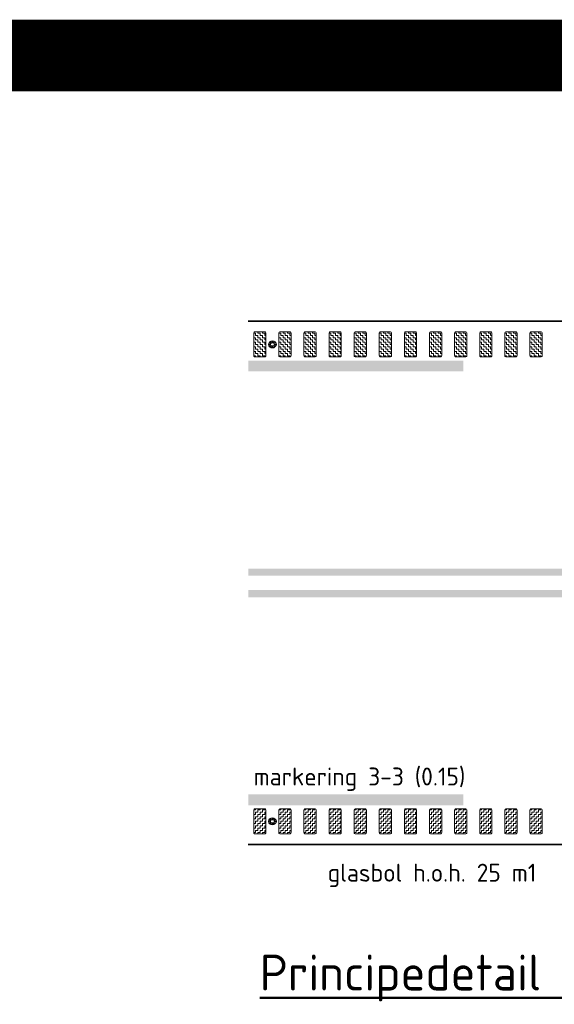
# Model space of a CAD drawing. Header units: metres. Extents: x -699 to 2316, y -1199 to 781.
# Tile 165 of 256: x -3.99 to 3.47, y -89.9 to -76.17. Entities that reach past the tile are written whole.
import ezdxf
from ezdxf.enums import TextEntityAlignment as Align

# ---------------------------------------------------------------- set-up
doc = ezdxf.new("R2010")
doc.units = ezdxf.units.M
doc.linetypes.add('VW-3-3_STREEP', pattern=[6, 3, -3])
doc.linetypes.add('VW-9-3_STREEP', pattern=[12, 9, -3])
for name, color, linetype, lineweight in [('N-WA-IE-MEUBILAIR_WEGMEUBILAIR-S', 7, 'Continuous', 25), ('N-WA-VW-MARKERING_DYNAMISCH-G', 7, 'Continuous', 35), ('N-WE-VH-KANTVERHARDING-G', 210, 'Continuous', 35), ('N-WE-VW-MARKERING_LANGS_STREEP_33-G', 7, 'VW-3-3_STREEP', 13), ('N-WE-VW-MARKERING_LANGS_STREEP_93-G', 7, 'VW-9-3_STREEP', 13), ('X-XX-AL-AANPIJLING-M-100', 7, 'Continuous', 18), ('X-XX-AL-T25', 7, 'Continuous', 25), ('X-XX-AL-T50', 130, 'Continuous', 50)]:
    doc.layers.add(name, color=color, linetype=linetype, lineweight=lineweight)
doc.layers.add('X-XX-AL-TEKENBLAD_VIEWPORT-G', color=7, linetype='Continuous', lineweight=18, plot=False)
doc.styles.add('NLCS-ISO', font='NLCS-ISO.ttf')
doc.styles.add('NLCS-ISO Standaard', font='NLCS-ISO.ttf')

# ---------------------------------------------------------------- blocks, each defined once
blk = doc.blocks.new('SIE-WEG_GLASBOLREFLECTOR-SO')
for p, q in [((-0.38, 0), (-0.2, 0)), ((-0.14, 0.14), (-0.26, 0.26)), ((0, 0.2), (0, 0.37)), ((0.14, 0.14), (0.27, 0.26)), ((0.2, 0), (0.37, 0)), ((-0.26, -0.27), (-0.14, -0.14)), ((0, -0.38), (0, -0.2)), ((0.27, -0.27), (0.14, -0.14))]:
    blk.add_line(p, q)
for radius in [0.375, 0.2]:
    blk.add_circle((0, 0), radius)
blk = doc.blocks.new('glasbol')
at = {"layer": 'N-WA-IE-MEUBILAIR_WEGMEUBILAIR-S'}
blk.add_blockref('SIE-WEG_GLASBOLREFLECTOR-SO', (0, 0), dxfattribs=at)

msp = doc.modelspace()

# ---------------------------------------------------------------- hatches: boundary and pattern name
at = {"layer": 'N-WA-VW-MARKERING_DYNAMISCH-G', "lineweight": 9}
h = msp.add_hatch(dxfattribs=at)
h.set_pattern_fill('ZIGZAG', color=8, scale=0.01, angle=50.39495, style=0)
h.set_pattern_definition([(359.999999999, (277506.176857, 444069.223778), (0.0317499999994, -0.0317500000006), [0.03175, -0.03175]), (270, (277506.208607, 444069.223778), (-0.0317500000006, -0.0317499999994), [0.03175, -0.03175])])
edge = h.paths.add_edge_path()
edge.add_line((-0.7034, -80.8743), (-0.5734, -80.8743))
edge.add_arc((-0.5734, -80.8543), 0.02, 270, 360)
edge.add_line((-0.5534, -80.8543), (-0.5534, -80.5443))
edge.add_arc((-0.5734, -80.5443), 0.02, 0, 90)
edge.add_line((-0.5734, -80.5243), (-0.7034, -80.5243))
edge.add_arc((-0.7034, -80.5443), 0.02, 90, 180)
edge.add_line((-0.7234, -80.5443), (-0.7234, -80.8543))
edge.add_arc((-0.7034, -80.8543), 0.02, 180, 270)
h = msp.add_hatch(dxfattribs=at)
h.set_pattern_fill('ZIGZAG', color=8, scale=0.01, angle=50.39495, style=0)
h.set_pattern_definition([(359.999999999, (277506.526857, 444069.223778), (0.0317499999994, -0.0317500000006), [0.03175, -0.03175]), (270, (277506.558607, 444069.223778), (-0.0317500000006, -0.0317499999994), [0.03175, -0.03175])])
edge = h.paths.add_edge_path()
edge.add_line((-0.3534, -80.8743), (-0.2234, -80.8743))
edge.add_arc((-0.2234, -80.8543), 0.02, 270, 360)
edge.add_line((-0.2034, -80.8543), (-0.2034, -80.5443))
edge.add_arc((-0.2234, -80.5443), 0.02, 0, 90)
edge.add_line((-0.2234, -80.5243), (-0.3534, -80.5243))
edge.add_arc((-0.3534, -80.5443), 0.02, 90, 180)
edge.add_line((-0.3734, -80.5443), (-0.3734, -80.8543))
edge.add_arc((-0.3534, -80.8543), 0.02, 180, 270)
h = msp.add_hatch(dxfattribs=at)
h.set_pattern_fill('ZIGZAG', color=8, scale=0.01, angle=50.39495, style=0)
h.set_pattern_definition([(359.999999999, (277506.876857, 444069.223778), (0.0317499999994, -0.0317500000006), [0.03175, -0.03175]), (270, (277506.908607, 444069.223778), (-0.0317500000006, -0.0317499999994), [0.03175, -0.03175])])
edge = h.paths.add_edge_path()
edge.add_line((-0.0034, -80.8743), (0.1266, -80.8743))
edge.add_arc((0.1266, -80.8543), 0.02, 270, 360)
edge.add_line((0.1466, -80.8543), (0.1466, -80.5443))
edge.add_arc((0.1266, -80.5443), 0.02, 0, 90)
edge.add_line((0.1266, -80.5243), (-0.0034, -80.5243))
edge.add_arc((-0.0034, -80.5443), 0.02, 90, 180)
edge.add_line((-0.0234, -80.5443), (-0.0234, -80.8543))
edge.add_arc((-0.0034, -80.8543), 0.02, 180, 270)
h = msp.add_hatch(dxfattribs=at)
h.set_pattern_fill('ZIGZAG', color=8, scale=0.01, angle=50.39495, style=0)
h.set_pattern_definition([(359.999999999, (277507.226857, 444069.223778), (0.0317499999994, -0.0317500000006), [0.03175, -0.03175]), (270, (277507.258607, 444069.223778), (-0.0317500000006, -0.0317499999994), [0.03175, -0.03175])])
edge = h.paths.add_edge_path()
edge.add_line((0.3466, -80.8743), (0.4766, -80.8743))
edge.add_arc((0.4766, -80.8543), 0.02, 270, 360)
edge.add_line((0.4966, -80.8543), (0.4966, -80.5443))
edge.add_arc((0.4766, -80.5443), 0.02, 0, 90)
edge.add_line((0.4766, -80.5243), (0.3466, -80.5243))
edge.add_arc((0.3466, -80.5443), 0.02, 90, 180)
edge.add_line((0.3266, -80.5443), (0.3266, -80.8543))
edge.add_arc((0.3466, -80.8543), 0.02, 180, 270)
h = msp.add_hatch(dxfattribs=at)
h.set_pattern_fill('ZIGZAG', color=8, scale=0.01, angle=50.39495, style=0)
h.set_pattern_definition([(359.999999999, (277507.576857, 444069.223778), (0.0317499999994, -0.0317500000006), [0.03175, -0.03175]), (270, (277507.608607, 444069.223778), (-0.0317500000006, -0.0317499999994), [0.03175, -0.03175])])
edge = h.paths.add_edge_path()
edge.add_line((0.6966, -80.8743), (0.8266, -80.8743))
edge.add_arc((0.8266, -80.8543), 0.02, 270, 360)
edge.add_line((0.8466, -80.8543), (0.8466, -80.5443))
edge.add_arc((0.8266, -80.5443), 0.02, 0, 90)
edge.add_line((0.8266, -80.5243), (0.6966, -80.5243))
edge.add_arc((0.6966, -80.5443), 0.02, 90, 180)
edge.add_line((0.6766, -80.5443), (0.6766, -80.8543))
edge.add_arc((0.6966, -80.8543), 0.02, 180, 270)
h = msp.add_hatch(dxfattribs=at)
h.set_pattern_fill('ZIGZAG', color=8, scale=0.01, angle=50.39495, style=0)
h.set_pattern_definition([(359.999999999, (277507.926857, 444069.223778), (0.0317499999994, -0.0317500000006), [0.03175, -0.03175]), (270, (277507.958607, 444069.223778), (-0.0317500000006, -0.0317499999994), [0.03175, -0.03175])])
edge = h.paths.add_edge_path()
edge.add_line((1.0466, -80.8743), (1.1766, -80.8743))
edge.add_arc((1.1766, -80.8543), 0.02, 270, 360)
edge.add_line((1.1966, -80.8543), (1.1966, -80.5443))
edge.add_arc((1.1766, -80.5443), 0.02, 0, 90)
edge.add_line((1.1766, -80.5243), (1.0466, -80.5243))
edge.add_arc((1.0466, -80.5443), 0.02, 90, 180)
edge.add_line((1.0266, -80.5443), (1.0266, -80.8543))
edge.add_arc((1.0466, -80.8543), 0.02, 180, 270)
h = msp.add_hatch(dxfattribs=at)
h.set_pattern_fill('ZIGZAG', color=8, scale=0.01, angle=50.39495, style=0)
h.set_pattern_definition([(359.999999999, (277508.276857, 444069.223778), (0.0317499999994, -0.0317500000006), [0.03175, -0.03175]), (270, (277508.308607, 444069.223778), (-0.0317500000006, -0.0317499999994), [0.03175, -0.03175])])
edge = h.paths.add_edge_path()
edge.add_line((1.3966, -80.8743), (1.5266, -80.8743))
edge.add_arc((1.5266, -80.8543), 0.02, 270, 360)
edge.add_line((1.5466, -80.8543), (1.5466, -80.5443))
edge.add_arc((1.5266, -80.5443), 0.02, 0, 90)
edge.add_line((1.5266, -80.5243), (1.3966, -80.5243))
edge.add_arc((1.3966, -80.5443), 0.02, 90, 180)
edge.add_line((1.3766, -80.5443), (1.3766, -80.8543))
edge.add_arc((1.3966, -80.8543), 0.02, 180, 270)
h = msp.add_hatch(dxfattribs=at)
h.set_pattern_fill('ZIGZAG', color=8, scale=0.01, angle=50.39495, style=0)
h.set_pattern_definition([(359.999999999, (277508.626857, 444069.223778), (0.0317499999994, -0.0317500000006), [0.03175, -0.03175]), (270, (277508.658607, 444069.223778), (-0.0317500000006, -0.0317499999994), [0.03175, -0.03175])])
edge = h.paths.add_edge_path()
edge.add_line((1.7466, -80.8743), (1.8766, -80.8743))
edge.add_arc((1.8766, -80.8543), 0.02, 270, 360)
edge.add_line((1.8966, -80.8543), (1.8966, -80.5443))
edge.add_arc((1.8766, -80.5443), 0.02, 0, 90)
edge.add_line((1.8766, -80.5243), (1.7466, -80.5243))
edge.add_arc((1.7466, -80.5443), 0.02, 90, 180)
edge.add_line((1.7266, -80.5443), (1.7266, -80.8543))
edge.add_arc((1.7466, -80.8543), 0.02, 180, 270)
h = msp.add_hatch(dxfattribs=at)
h.set_pattern_fill('ZIGZAG', color=8, scale=0.01, angle=50.39495, style=0)
h.set_pattern_definition([(359.999999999, (277508.976857, 444069.223778), (0.0317499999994, -0.0317500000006), [0.03175, -0.03175]), (270, (277509.008607, 444069.223778), (-0.0317500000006, -0.0317499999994), [0.03175, -0.03175])])
edge = h.paths.add_edge_path()
edge.add_line((2.0966, -80.8743), (2.2266, -80.8743))
edge.add_arc((2.2266, -80.8543), 0.02, 270, 360)
edge.add_line((2.2466, -80.8543), (2.2466, -80.5443))
edge.add_arc((2.2266, -80.5443), 0.02, 0, 90)
edge.add_line((2.2266, -80.5243), (2.0966, -80.5243))
edge.add_arc((2.0966, -80.5443), 0.02, 90, 180)
edge.add_line((2.0766, -80.5443), (2.0766, -80.8543))
edge.add_arc((2.0966, -80.8543), 0.02, 180, 270)
h = msp.add_hatch(dxfattribs=at)
h.set_pattern_fill('ZIGZAG', color=8, scale=0.01, angle=50.39495, style=0)
h.set_pattern_definition([(359.999999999, (277509.326857, 444069.223778), (0.0317499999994, -0.0317500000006), [0.03175, -0.03175]), (270, (277509.358607, 444069.223778), (-0.0317500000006, -0.0317499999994), [0.03175, -0.03175])])
edge = h.paths.add_edge_path()
edge.add_line((2.4466, -80.8743), (2.5766, -80.8743))
edge.add_arc((2.5766, -80.8543), 0.02, 270, 360)
edge.add_line((2.5966, -80.8543), (2.5966, -80.5443))
edge.add_arc((2.5766, -80.5443), 0.02, 0, 90)
edge.add_line((2.5766, -80.5243), (2.4466, -80.5243))
edge.add_arc((2.4466, -80.5443), 0.02, 90, 180)
edge.add_line((2.4266, -80.5443), (2.4266, -80.8543))
edge.add_arc((2.4466, -80.8543), 0.02, 180, 270)
h = msp.add_hatch(dxfattribs=at)
h.set_pattern_fill('ZIGZAG', color=8, scale=0.01, angle=50.39495, style=0)
h.set_pattern_definition([(359.999999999, (277509.676857, 444069.223778), (0.0317499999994, -0.0317500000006), [0.03175, -0.03175]), (270, (277509.708607, 444069.223778), (-0.0317500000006, -0.0317499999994), [0.03175, -0.03175])])
edge = h.paths.add_edge_path()
edge.add_line((2.7966, -80.8743), (2.9266, -80.8743))
edge.add_arc((2.9266, -80.8543), 0.02, 270, 360)
edge.add_line((2.9466, -80.8543), (2.9466, -80.5443))
edge.add_arc((2.9266, -80.5443), 0.02, 0, 90)
edge.add_line((2.9266, -80.5243), (2.7966, -80.5243))
edge.add_arc((2.7966, -80.5443), 0.02, 90, 180)
edge.add_line((2.7766, -80.5443), (2.7766, -80.8543))
edge.add_arc((2.7966, -80.8543), 0.02, 180, 270)
h = msp.add_hatch(dxfattribs=at)
h.set_pattern_fill('ZIGZAG', color=8, scale=0.01, angle=50.39495, style=0)
h.set_pattern_definition([(359.999999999, (277510.026857, 444069.223778), (0.0317499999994, -0.0317500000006), [0.03175, -0.03175]), (270, (277510.058607, 444069.223778), (-0.0317500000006, -0.0317499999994), [0.03175, -0.03175])])
edge = h.paths.add_edge_path()
edge.add_line((3.1466, -80.8743), (3.2766, -80.8743))
edge.add_arc((3.2766, -80.8543), 0.02, 270, 360)
edge.add_line((3.2966, -80.8543), (3.2966, -80.5443))
edge.add_arc((3.2766, -80.5443), 0.02, 0, 90)
edge.add_line((3.2766, -80.5243), (3.1466, -80.5243))
edge.add_arc((3.1466, -80.5443), 0.02, 90, 180)
edge.add_line((3.1266, -80.5443), (3.1266, -80.8543))
edge.add_arc((3.1466, -80.8543), 0.02, 180, 270)
h = msp.add_hatch(dxfattribs=at)
h.set_pattern_fill('ZIGZAG', color=8, scale=0.01, angle=50.39495, style=0)
h.set_pattern_definition([(1e-09, (277506.176857, -444237.272383), (0.0317499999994, 0.0317500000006), [0.03175, -0.03175]), (90, (277506.208607, -444237.272383), (-0.0317500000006, 0.0317499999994), [0.03175, -0.03175])])
edge = h.paths.add_edge_path()
edge.add_line((-0.7034, -87.1743), (-0.5734, -87.1743))
edge.add_arc((-0.5734, -87.1943), 0.02, 0, 90, ccw=False)
edge.add_line((-0.5534, -87.1943), (-0.5534, -87.5043))
edge.add_arc((-0.5734, -87.5043), 0.02, 270, 360, ccw=False)
edge.add_line((-0.5734, -87.5243), (-0.7034, -87.5243))
edge.add_arc((-0.7034, -87.5043), 0.02, 180, 270, ccw=False)
edge.add_line((-0.7234, -87.5043), (-0.7234, -87.1943))
edge.add_arc((-0.7034, -87.1943), 0.02, 90, 180, ccw=False)
h = msp.add_hatch(dxfattribs=at)
h.set_pattern_fill('ZIGZAG', color=8, scale=0.01, angle=50.39495, style=0)
h.set_pattern_definition([(1e-09, (277506.526857, -444237.272383), (0.0317499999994, 0.0317500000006), [0.03175, -0.03175]), (90, (277506.558607, -444237.272383), (-0.0317500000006, 0.0317499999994), [0.03175, -0.03175])])
edge = h.paths.add_edge_path()
edge.add_line((-0.3534, -87.1743), (-0.2234, -87.1743))
edge.add_arc((-0.2234, -87.1943), 0.02, 0, 90, ccw=False)
edge.add_line((-0.2034, -87.1943), (-0.2034, -87.5043))
edge.add_arc((-0.2234, -87.5043), 0.02, 270, 360, ccw=False)
edge.add_line((-0.2234, -87.5243), (-0.3534, -87.5243))
edge.add_arc((-0.3534, -87.5043), 0.02, 180, 270, ccw=False)
edge.add_line((-0.3734, -87.5043), (-0.3734, -87.1943))
edge.add_arc((-0.3534, -87.1943), 0.02, 90, 180, ccw=False)
h = msp.add_hatch(dxfattribs=at)
h.set_pattern_fill('ZIGZAG', color=8, scale=0.01, angle=50.39495, style=0)
h.set_pattern_definition([(1e-09, (277506.876857, -444237.272383), (0.0317499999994, 0.0317500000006), [0.03175, -0.03175]), (90, (277506.908607, -444237.272383), (-0.0317500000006, 0.0317499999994), [0.03175, -0.03175])])
edge = h.paths.add_edge_path()
edge.add_line((-0.0034, -87.1743), (0.1266, -87.1743))
edge.add_arc((0.1266, -87.1943), 0.02, 0, 90, ccw=False)
edge.add_line((0.1466, -87.1943), (0.1466, -87.5043))
edge.add_arc((0.1266, -87.5043), 0.02, 270, 360, ccw=False)
edge.add_line((0.1266, -87.5243), (-0.0034, -87.5243))
edge.add_arc((-0.0034, -87.5043), 0.02, 180, 270, ccw=False)
edge.add_line((-0.0234, -87.5043), (-0.0234, -87.1943))
edge.add_arc((-0.0034, -87.1943), 0.02, 90, 180, ccw=False)
h = msp.add_hatch(dxfattribs=at)
h.set_pattern_fill('ZIGZAG', color=8, scale=0.01, angle=50.39495, style=0)
h.set_pattern_definition([(1e-09, (277507.226857, -444237.272383), (0.0317499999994, 0.0317500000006), [0.03175, -0.03175]), (90, (277507.258607, -444237.272383), (-0.0317500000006, 0.0317499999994), [0.03175, -0.03175])])
edge = h.paths.add_edge_path()
edge.add_line((0.3466, -87.1743), (0.4766, -87.1743))
edge.add_arc((0.4766, -87.1943), 0.02, 0, 90, ccw=False)
edge.add_line((0.4966, -87.1943), (0.4966, -87.5043))
edge.add_arc((0.4766, -87.5043), 0.02, 270, 360, ccw=False)
edge.add_line((0.4766, -87.5243), (0.3466, -87.5243))
edge.add_arc((0.3466, -87.5043), 0.02, 180, 270, ccw=False)
edge.add_line((0.3266, -87.5043), (0.3266, -87.1943))
edge.add_arc((0.3466, -87.1943), 0.02, 90, 180, ccw=False)
h = msp.add_hatch(dxfattribs=at)
h.set_pattern_fill('ZIGZAG', color=8, scale=0.01, angle=50.39495, style=0)
h.set_pattern_definition([(1e-09, (277507.576857, -444237.272383), (0.0317499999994, 0.0317500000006), [0.03175, -0.03175]), (90, (277507.608607, -444237.272383), (-0.0317500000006, 0.0317499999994), [0.03175, -0.03175])])
edge = h.paths.add_edge_path()
edge.add_line((0.6966, -87.1743), (0.8266, -87.1743))
edge.add_arc((0.8266, -87.1943), 0.02, 0, 90, ccw=False)
edge.add_line((0.8466, -87.1943), (0.8466, -87.5043))
edge.add_arc((0.8266, -87.5043), 0.02, 270, 360, ccw=False)
edge.add_line((0.8266, -87.5243), (0.6966, -87.5243))
edge.add_arc((0.6966, -87.5043), 0.02, 180, 270, ccw=False)
edge.add_line((0.6766, -87.5043), (0.6766, -87.1943))
edge.add_arc((0.6966, -87.1943), 0.02, 90, 180, ccw=False)
h = msp.add_hatch(dxfattribs=at)
h.set_pattern_fill('ZIGZAG', color=8, scale=0.01, angle=50.39495, style=0)
h.set_pattern_definition([(1e-09, (277507.926857, -444237.272383), (0.0317499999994, 0.0317500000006), [0.03175, -0.03175]), (90, (277507.958607, -444237.272383), (-0.0317500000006, 0.0317499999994), [0.03175, -0.03175])])
edge = h.paths.add_edge_path()
edge.add_line((1.0466, -87.1743), (1.1766, -87.1743))
edge.add_arc((1.1766, -87.1943), 0.02, 0, 90, ccw=False)
edge.add_line((1.1966, -87.1943), (1.1966, -87.5043))
edge.add_arc((1.1766, -87.5043), 0.02, 270, 360, ccw=False)
edge.add_line((1.1766, -87.5243), (1.0466, -87.5243))
edge.add_arc((1.0466, -87.5043), 0.02, 180, 270, ccw=False)
edge.add_line((1.0266, -87.5043), (1.0266, -87.1943))
edge.add_arc((1.0466, -87.1943), 0.02, 90, 180, ccw=False)
h = msp.add_hatch(dxfattribs=at)
h.set_pattern_fill('ZIGZAG', color=8, scale=0.01, angle=50.39495, style=0)
h.set_pattern_definition([(1e-09, (277508.276857, -444237.272383), (0.0317499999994, 0.0317500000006), [0.03175, -0.03175]), (90, (277508.308607, -444237.272383), (-0.0317500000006, 0.0317499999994), [0.03175, -0.03175])])
edge = h.paths.add_edge_path()
edge.add_line((1.3966, -87.1743), (1.5266, -87.1743))
edge.add_arc((1.5266, -87.1943), 0.02, 0, 90, ccw=False)
edge.add_line((1.5466, -87.1943), (1.5466, -87.5043))
edge.add_arc((1.5266, -87.5043), 0.02, 270, 360, ccw=False)
edge.add_line((1.5266, -87.5243), (1.3966, -87.5243))
edge.add_arc((1.3966, -87.5043), 0.02, 180, 270, ccw=False)
edge.add_line((1.3766, -87.5043), (1.3766, -87.1943))
edge.add_arc((1.3966, -87.1943), 0.02, 90, 180, ccw=False)
h = msp.add_hatch(dxfattribs=at)
h.set_pattern_fill('ZIGZAG', color=8, scale=0.01, angle=50.39495, style=0)
h.set_pattern_definition([(1e-09, (277508.626857, -444237.272383), (0.0317499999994, 0.0317500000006), [0.03175, -0.03175]), (90, (277508.658607, -444237.272383), (-0.0317500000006, 0.0317499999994), [0.03175, -0.03175])])
edge = h.paths.add_edge_path()
edge.add_line((1.7466, -87.1743), (1.8766, -87.1743))
edge.add_arc((1.8766, -87.1943), 0.02, 0, 90, ccw=False)
edge.add_line((1.8966, -87.1943), (1.8966, -87.5043))
edge.add_arc((1.8766, -87.5043), 0.02, 270, 360, ccw=False)
edge.add_line((1.8766, -87.5243), (1.7466, -87.5243))
edge.add_arc((1.7466, -87.5043), 0.02, 180, 270, ccw=False)
edge.add_line((1.7266, -87.5043), (1.7266, -87.1943))
edge.add_arc((1.7466, -87.1943), 0.02, 90, 180, ccw=False)
h = msp.add_hatch(dxfattribs=at)
h.set_pattern_fill('ZIGZAG', color=8, scale=0.01, angle=50.39495, style=0)
h.set_pattern_definition([(1e-09, (277508.976857, -444237.272383), (0.0317499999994, 0.0317500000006), [0.03175, -0.03175]), (90, (277509.008607, -444237.272383), (-0.0317500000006, 0.0317499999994), [0.03175, -0.03175])])
edge = h.paths.add_edge_path()
edge.add_line((2.0966, -87.1743), (2.2266, -87.1743))
edge.add_arc((2.2266, -87.1943), 0.02, 0, 90, ccw=False)
edge.add_line((2.2466, -87.1943), (2.2466, -87.5043))
edge.add_arc((2.2266, -87.5043), 0.02, 270, 360, ccw=False)
edge.add_line((2.2266, -87.5243), (2.0966, -87.5243))
edge.add_arc((2.0966, -87.5043), 0.02, 180, 270, ccw=False)
edge.add_line((2.0766, -87.5043), (2.0766, -87.1943))
edge.add_arc((2.0966, -87.1943), 0.02, 90, 180, ccw=False)
h = msp.add_hatch(dxfattribs=at)
h.set_pattern_fill('ZIGZAG', color=8, scale=0.01, angle=50.39495, style=0)
h.set_pattern_definition([(1e-09, (277509.326857, -444237.272383), (0.0317499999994, 0.0317500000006), [0.03175, -0.03175]), (90, (277509.358607, -444237.272383), (-0.0317500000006, 0.0317499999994), [0.03175, -0.03175])])
edge = h.paths.add_edge_path()
edge.add_line((2.4466, -87.1743), (2.5766, -87.1743))
edge.add_arc((2.5766, -87.1943), 0.02, 0, 90, ccw=False)
edge.add_line((2.5966, -87.1943), (2.5966, -87.5043))
edge.add_arc((2.5766, -87.5043), 0.02, 270, 360, ccw=False)
edge.add_line((2.5766, -87.5243), (2.4466, -87.5243))
edge.add_arc((2.4466, -87.5043), 0.02, 180, 270, ccw=False)
edge.add_line((2.4266, -87.5043), (2.4266, -87.1943))
edge.add_arc((2.4466, -87.1943), 0.02, 90, 180, ccw=False)
h = msp.add_hatch(dxfattribs=at)
h.set_pattern_fill('ZIGZAG', color=8, scale=0.01, angle=50.39495, style=0)
h.set_pattern_definition([(1e-09, (277509.676857, -444237.272383), (0.0317499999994, 0.0317500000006), [0.03175, -0.03175]), (90, (277509.708607, -444237.272383), (-0.0317500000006, 0.0317499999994), [0.03175, -0.03175])])
edge = h.paths.add_edge_path()
edge.add_line((2.7966, -87.1743), (2.9266, -87.1743))
edge.add_arc((2.9266, -87.1943), 0.02, 0, 90, ccw=False)
edge.add_line((2.9466, -87.1943), (2.9466, -87.5043))
edge.add_arc((2.9266, -87.5043), 0.02, 270, 360, ccw=False)
edge.add_line((2.9266, -87.5243), (2.7966, -87.5243))
edge.add_arc((2.7966, -87.5043), 0.02, 180, 270, ccw=False)
edge.add_line((2.7766, -87.5043), (2.7766, -87.1943))
edge.add_arc((2.7966, -87.1943), 0.02, 90, 180, ccw=False)
h = msp.add_hatch(dxfattribs=at)
h.set_pattern_fill('ZIGZAG', color=8, scale=0.01, angle=50.39495, style=0)
h.set_pattern_definition([(1e-09, (277510.026857, -444237.272383), (0.0317499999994, 0.0317500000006), [0.03175, -0.03175]), (90, (277510.058607, -444237.272383), (-0.0317500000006, 0.0317499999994), [0.03175, -0.03175])])
edge = h.paths.add_edge_path()
edge.add_line((3.1466, -87.1743), (3.2766, -87.1743))
edge.add_arc((3.2766, -87.1943), 0.02, 0, 90, ccw=False)
edge.add_line((3.2966, -87.1943), (3.2966, -87.5043))
edge.add_arc((3.2766, -87.5043), 0.02, 270, 360, ccw=False)
edge.add_line((3.2766, -87.5243), (3.1466, -87.5243))
edge.add_arc((3.1466, -87.5043), 0.02, 180, 270, ccw=False)
edge.add_line((3.1266, -87.5043), (3.1266, -87.1943))
edge.add_arc((3.1466, -87.1943), 0.02, 90, 180, ccw=False)

# ---------------------------------------------------------------- linework, layer by layer
at = {"layer": 'N-WA-VW-MARKERING_DYNAMISCH-G', "color": 8, "lineweight": 9}
for points in [[(-0.7034, -80.8743), (-0.5734, -80.8743, 0.4142136), (-0.5534, -80.8543), (-0.5534, -80.5443, 0.4142136), (-0.5734, -80.5243), (-0.7034, -80.5243, 0.4142136), (-0.7234, -80.5443), (-0.7234, -80.8543, 0.4142136)], [(-0.3534, -80.8743), (-0.2234, -80.8743, 0.4142136), (-0.2034, -80.8543), (-0.2034, -80.5443, 0.4142136), (-0.2234, -80.5243), (-0.3534, -80.5243, 0.4142136), (-0.3734, -80.5443), (-0.3734, -80.8543, 0.4142136)], [(-0.0034, -80.8743), (0.1266, -80.8743, 0.4142136), (0.1466, -80.8543), (0.1466, -80.5443, 0.4142136), (0.1266, -80.5243), (-0.0034, -80.5243, 0.4142136), (-0.0234, -80.5443), (-0.0234, -80.8543, 0.4142136)], [(0.3466, -80.8743), (0.4766, -80.8743, 0.4142136), (0.4966, -80.8543), (0.4966, -80.5443, 0.4142136), (0.4766, -80.5243), (0.3466, -80.5243, 0.4142136), (0.3266, -80.5443), (0.3266, -80.8543, 0.4142136)], [(0.6966, -80.8743), (0.8266, -80.8743, 0.4142136), (0.8466, -80.8543), (0.8466, -80.5443, 0.4142136), (0.8266, -80.5243), (0.6966, -80.5243, 0.4142136), (0.6766, -80.5443), (0.6766, -80.8543, 0.4142136)], [(1.0466, -80.8743), (1.1766, -80.8743, 0.4142136), (1.1966, -80.8543), (1.1966, -80.5443, 0.4142136), (1.1766, -80.5243), (1.0466, -80.5243, 0.4142136), (1.0266, -80.5443), (1.0266, -80.8543, 0.4142136)], [(1.3966, -80.8743), (1.5266, -80.8743, 0.4142136), (1.5466, -80.8543), (1.5466, -80.5443, 0.4142136), (1.5266, -80.5243), (1.3966, -80.5243, 0.4142136), (1.3766, -80.5443), (1.3766, -80.8543, 0.4142136)], [(1.7466, -80.8743), (1.8766, -80.8743, 0.4142136), (1.8966, -80.8543), (1.8966, -80.5443, 0.4142136), (1.8766, -80.5243), (1.7466, -80.5243, 0.4142136), (1.7266, -80.5443), (1.7266, -80.8543, 0.4142136)], [(2.0966, -80.8743), (2.2266, -80.8743, 0.4142136), (2.2466, -80.8543), (2.2466, -80.5443, 0.4142136), (2.2266, -80.5243), (2.0966, -80.5243, 0.4142136), (2.0766, -80.5443), (2.0766, -80.8543, 0.4142136)], [(2.4466, -80.8743), (2.5766, -80.8743, 0.4142136), (2.5966, -80.8543), (2.5966, -80.5443, 0.4142136), (2.5766, -80.5243), (2.4466, -80.5243, 0.4142136), (2.4266, -80.5443), (2.4266, -80.8543, 0.4142136)], [(2.7966, -80.8743), (2.9266, -80.8743, 0.4142136), (2.9466, -80.8543), (2.9466, -80.5443, 0.4142136), (2.9266, -80.5243), (2.7966, -80.5243, 0.4142136), (2.7766, -80.5443), (2.7766, -80.8543, 0.4142136)], [(3.1466, -80.8743), (3.2766, -80.8743, 0.4142136), (3.2966, -80.8543), (3.2966, -80.5443, 0.4142136), (3.2766, -80.5243), (3.1466, -80.5243, 0.4142136), (3.1266, -80.5443), (3.1266, -80.8543, 0.4142136)], [(-0.7034, -87.1743), (-0.5734, -87.1743, -0.4142136), (-0.5534, -87.1943), (-0.5534, -87.5043, -0.4142136), (-0.5734, -87.5243), (-0.7034, -87.5243, -0.4142136), (-0.7234, -87.5043), (-0.7234, -87.1943, -0.4142136)], [(-0.3534, -87.1743), (-0.2234, -87.1743, -0.4142136), (-0.2034, -87.1943), (-0.2034, -87.5043, -0.4142136), (-0.2234, -87.5243), (-0.3534, -87.5243, -0.4142136), (-0.3734, -87.5043), (-0.3734, -87.1943, -0.4142136)], [(-0.0034, -87.1743), (0.1266, -87.1743, -0.4142136), (0.1466, -87.1943), (0.1466, -87.5043, -0.4142136), (0.1266, -87.5243), (-0.0034, -87.5243, -0.4142136), (-0.0234, -87.5043), (-0.0234, -87.1943, -0.4142136)], [(0.3466, -87.1743), (0.4766, -87.1743, -0.4142136), (0.4966, -87.1943), (0.4966, -87.5043, -0.4142136), (0.4766, -87.5243), (0.3466, -87.5243, -0.4142136), (0.3266, -87.5043), (0.3266, -87.1943, -0.4142136)], [(0.6966, -87.1743), (0.8266, -87.1743, -0.4142136), (0.8466, -87.1943), (0.8466, -87.5043, -0.4142136), (0.8266, -87.5243), (0.6966, -87.5243, -0.4142136), (0.6766, -87.5043), (0.6766, -87.1943, -0.4142136)], [(1.0466, -87.1743), (1.1766, -87.1743, -0.4142136), (1.1966, -87.1943), (1.1966, -87.5043, -0.4142136), (1.1766, -87.5243), (1.0466, -87.5243, -0.4142136), (1.0266, -87.5043), (1.0266, -87.1943, -0.4142136)], [(1.3966, -87.1743), (1.5266, -87.1743, -0.4142136), (1.5466, -87.1943), (1.5466, -87.5043, -0.4142136), (1.5266, -87.5243), (1.3966, -87.5243, -0.4142136), (1.3766, -87.5043), (1.3766, -87.1943, -0.4142136)], [(1.7466, -87.1743), (1.8766, -87.1743, -0.4142136), (1.8966, -87.1943), (1.8966, -87.5043, -0.4142136), (1.8766, -87.5243), (1.7466, -87.5243, -0.4142136), (1.7266, -87.5043), (1.7266, -87.1943, -0.4142136)], [(2.0966, -87.1743), (2.2266, -87.1743, -0.4142136), (2.2466, -87.1943), (2.2466, -87.5043, -0.4142136), (2.2266, -87.5243), (2.0966, -87.5243, -0.4142136), (2.0766, -87.5043), (2.0766, -87.1943, -0.4142136)], [(2.4466, -87.1743), (2.5766, -87.1743, -0.4142136), (2.5966, -87.1943), (2.5966, -87.5043, -0.4142136), (2.5766, -87.5243), (2.4466, -87.5243, -0.4142136), (2.4266, -87.5043), (2.4266, -87.1943, -0.4142136)], [(2.7966, -87.1743), (2.9266, -87.1743, -0.4142136), (2.9466, -87.1943), (2.9466, -87.5043, -0.4142136), (2.9266, -87.5243), (2.7966, -87.5243, -0.4142136), (2.7766, -87.5043), (2.7766, -87.1943, -0.4142136)], [(3.1466, -87.1743), (3.2766, -87.1743, -0.4142136), (3.2966, -87.1943), (3.2966, -87.5043, -0.4142136), (3.2766, -87.5243), (3.1466, -87.5243, -0.4142136), (3.1266, -87.5043), (3.1266, -87.1943, -0.4142136)]]:
    msp.add_lwpolyline(points, format="xyb", close=True, dxfattribs=at)
at = {"layer": 'N-WE-VH-KANTVERHARDING-G'}
for p, q in [((-0.8013, -80.3743), (32.4664, -80.3743)), ((-0.8013, -87.6743), (32.4664, -87.6743))]:
    msp.add_line(p, q, dxfattribs=at)
at = {"layer": 'N-WE-VW-MARKERING_LANGS_STREEP_33-G', "color": 253, "linetype": 'Continuous'}
for points in [[(-0.8003, -80.9243), (2.1997, -80.9243), (-0.8003, -81.0743), (2.1997, -81.0743)], [(-0.8003, -87.1243), (2.1997, -87.1243), (-0.8003, -86.9743), (2.1997, -86.9743)]]:
    msp.add_solid(points, dxfattribs=at)
at = {"layer": 'N-WE-VW-MARKERING_LANGS_STREEP_93-G', "color": 253, "linetype": 'Continuous'}
for points in [[(-0.8003, -83.8243), (8.1997, -83.8243), (-0.8003, -83.9243), (8.1997, -83.9243)], [(-0.8003, -84.2243), (8.1997, -84.2243), (-0.8003, -84.1243), (8.1997, -84.1243)]]:
    msp.add_solid(points, dxfattribs=at)
at = {"layer": 'X-XX-AL-TEKENBLAD_VIEWPORT-G', "color": 3, "const_width": 1}
for points in [[(-1.1361, -95.6337), (-39.9402, -95.6337), (-39.9402, -76.6719), (-1.1361, -76.6719)], [(-3.1361, -76.6719), (35.6679, -76.6719), (35.6679, -95.6337), (-3.1361, -95.6337)]]:
    msp.add_lwpolyline(points, dxfattribs=at)

# ---------------------------------------------------------------- block references
at = {"layer": 'N-WA-IE-MEUBILAIR_WEGMEUBILAIR-S', "xscale": 0.1333333, "yscale": 0.1333333, "zscale": 0.1333333}
for p, rotation in [((-0.4634, -80.6993), 0.1723155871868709), ((-0.4634, -87.3493), 179.8276844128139)]:
    msp.add_blockref('glasbol', p, dxfattribs=dict(at, rotation=rotation))

# ---------------------------------------------------------------- texts
at = {"layer": 'X-XX-AL-AANPIJLING-M-100', "insert": (0.3056, -88.2656), "char_height": 0.25, "attachment_point": 7, "style": 'NLCS-ISO Standaard'}
msp.add_mtext('glasbol h.o.h. 25 m1', dxfattribs=at)
at = {"layer": 'X-XX-AL-T25', "style": 'NLCS-ISO'}
msp.add_text('markering 3-3 (0.15)', height=0.25, dxfattribs=at).set_placement((-0.726, -86.9243), align=Align.BOTTOM_LEFT)
at = {"layer": 'X-XX-AL-T50', "style": 'NLCS-ISO'}
msp.add_text('%%UPrincipedetail kantstrook GOW', height=0.5, dxfattribs=at).set_placement((-0.6406, -89.708))

doc.saveas('drawing.dxf')
